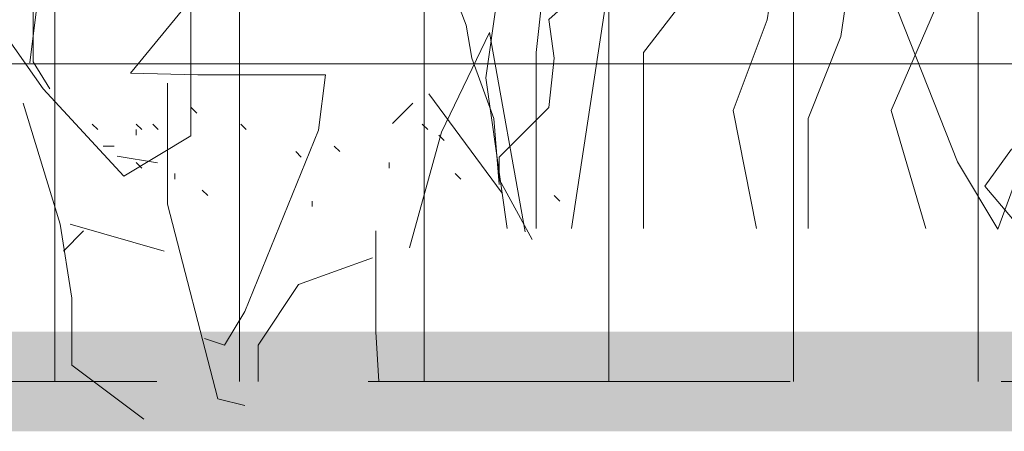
# Model space of a CAD drawing. Header units: millimetres. Extents: x 16698 to 93787, y -21104 to 39413.
# Tile 98 of 256: x 24619 to 24648, y 9746 to 9758. Entities that reach past the tile are written whole.
import ezdxf

# ---------------------------------------------------------------- set-up
doc = ezdxf.new("R2010")
doc.units = ezdxf.units.MM
doc.linetypes.add('HIDDEN', pattern=[9.525, 6.35, -3.175])
for name, color, linetype, lineweight in [('!MODUS_OPIS', 3, 'Continuous', 13), ('__MODUS_ŚCIANY', 2, 'Continuous', 35), ('_MODUS - zielen', 66, 'Continuous', 9), ('Hatch', 4, 'Continuous', 5)]:
    doc.layers.add(name, color=color, linetype=linetype, lineweight=lineweight)

msp = doc.modelspace()

# ---------------------------------------------------------------- hatches: boundary and pattern name
at = {"layer": 'Hatch', "ltscale": 2, "true_color": 0xc7c7c7}
h = msp.add_hatch(dxfattribs=at)
h.set_pattern_fill('GRATE', color=9, scale=7, angle=90)
h.paths.add_polyline_path([(24866.08516, 9993.23322), (25012.58516, 9993.23322), (25012.58516, 9747.23322), (24548.33412, 9747.23322), (24548.33412, 9824.23322), (24866.08516, 9824.23322)])

# ---------------------------------------------------------------- linework, layer by layer
at = {"layer": '!MODUS_OPIS', "linetype": 'HIDDEN', "ltscale": 2}
msp.add_lwpolyline([(25137.17444, 9747.23322), (24244.37684, 9747.23322)], dxfattribs=at)
at = {"layer": '__MODUS_ŚCIANY', "ltscale": 2, "const_width": 3}
msp.add_lwpolyline([(24476.35722, 9747.23322), (25137.17444, 9747.23322)], dxfattribs=at)
at = {"layer": '_MODUS - zielen', "transparency": 33554687}
for p, q in [((24634.23347, 9757.13156, -6681.00084), (24634.72427, 9761.57495, -6681.00084)), ((24641.18656, 9758.10911, -6681.00084), (24641.67736, 9761.33797, -6681.00084)), ((24643.39519, 9757.60552, -6681.00084), (24643.88599, 9760.83438, -6681.00084)), ((24632.72015, 9756.36138, -6681.00084), (24633.21095, 9759.85684, -6681.00084)), ((24635.29894, 9751.83284, -6681.00084), (24636.44209, 9759.35326, -6681.00084)), ((24637.46461, 9757.13156, -6681.00084), (24639.18243, 9759.35326, -6681.00084)), ((24644.90851, 9755.38383, -6681.00084), (24646.62633, 9759.35326, -6681.00084)), ((24640.16404, 9755.38383, -6681.00084), (24641.18656, 9758.10911, -6681.00084)), ((24631.38587, 9754.73323, -6683.45662), (24632.82587, 9757.73323, -6683.45662)), ((24632.82587, 9757.73323, -6683.45662), (24633.90587, 9751.73323, -6683.45662)), ((24642.41357, 9755.14685, -6681.00084), (24643.39519, 9757.60552, -6681.00084)), ((24634.23347, 9751.83284, -6681.00084), (24634.23347, 9757.13156, -6681.00084)), ((24637.46461, 9751.83284, -6681.00084), (24637.46461, 9757.13156, -6681.00084)), ((24633.36144, 9751.83284, -6681.00084), (24632.72015, 9756.36138, -6681.00084)), ((24633.21095, 9752.89554, -6681.00084), (24631.00232, 9755.88742, -6681.00084)), ((24640.86446, 9751.83284, -6681.00084), (24640.16404, 9755.38383, -6681.00084)), ((24645.95913, 9751.83284, -6681.00084), (24644.90851, 9755.38383, -6681.00084)), ((24642.41357, 9751.83284, -6681.00084), (24642.41357, 9755.14685, -6681.00084)), ((24630.42587, 9751.25323, -6683.45662), (24631.38587, 9754.73323, -6683.45662))]:
    msp.add_line(p, q, dxfattribs=at)
for points in [[(24624.65632, 9770.99165), (24620.91723, 9766.14067), (24620.91723, 9764.11939), (24621.42269, 9763.71518), (24621.82663, 9762.30033), (24623.84738, 9761.28969), (24623.84738, 9754.61966), (24621.82663, 9753.40678), (24619.40087, 9756.03451), (24617.68254, 9758.46), (24617.68254, 9763.51295), (24619.60284, 9764.92806), (24620.61375, 9764.52359)], [(24625.26223, 9764.89931), (24620.00678, 9760.65464), (24619.1989, 9758.43125), (24618.99693, 9756.8143)], [(24621.21966, 9763.31098), (24619.09739, 9761.28969), (24619.09739, 9756.84292), (24619.60284, 9756.03451)], [(24626.27314, 9762.87803), (24625.26223, 9760.45254), (24622.0286, 9756.51108), (24624.04935, 9756.46059), (24627.88996, 9756.46059), (24627.68799, 9754.79302), (24625.4642, 9749.33587), (24624.85829, 9748.32522), (24624.25238, 9748.52732)], [(24623.13996, 9756.20786), (24623.13996, 9752.56976), (24624.65632, 9746.70814), (24625.4642, 9746.50604)], [(24618.79496, 9755.60156), (24619.90633, 9751.96346), (24620.25951, 9749.74007), (24620.25951, 9747.71878), (24622.43254, 9746.10184)], [(24630.51755, 9755.60156), (24629.91164, 9754.99512)], [(24621.62466, 9754.01322), (24622.83754, 9753.81099)], [(24620.20981, 9751.96346), (24623.03951, 9751.15492)], [(24620.61375, 9751.76135), (24620.00678, 9751.15492)], [(24629.40632, 9751.76135), (24629.40632, 9748.72943), (24629.49927, 9747.23322)], [(24629.3048, 9750.95281), (24627.08208, 9750.14427), (24625.8692, 9748.32522), (24625.8692, 9747.23322)]]:
    msp.add_lwpolyline(points, dxfattribs=at)
at = {"layer": '_MODUS - zielen', "transparency": 33554687, "elevation": -6681.00084}
for points in [[(24647.5184, 9766.57268), (24645.29567, 9766.57268), (24644.58825, 9763.54088), (24644.58825, 9759.70055), (24646.91249, 9753.83879), (24648.12536, 9751.81764), (24649.54021, 9755.65798), (24650.55112, 9760.10475), (24647.92339, 9764.95573), (24648.5293, 9766.57268), (24648.73127, 9766.57268)], [(24633.12281, 9753.15655), (24632.95735, 9755.14211), (24632.29549, 9756.96221), (24632.13003, 9757.95499), (24631.30271, 9760.10601), (24629.97901, 9760.27148), (24628.98623, 9761.0988)], [(24633.12281, 9753.15655), (24633.12281, 9753.98387), (24634.61198, 9755.47304), (24634.77745, 9756.96221), (24634.61198, 9758.12045), (24636.26662, 9759.60962), (24636.76301, 9761.0988), (24638.08672, 9761.0988)], [(24648.53768, 9754.21884), (24651.16541, 9754.21884), (24652.78222, 9755.9369), (24653.59116, 9754.52206), (24653.59116, 9751.28816), (24649.95253, 9750.47962), (24647.7298, 9753.10721), (24648.53768, 9754.21884)], [(24624.02232, 9755.30757), (24623.85686, 9755.47304), (24623.85686, 9755.47304)], [(24621.04398, 9754.81118), (24620.87852, 9754.97665), (24620.87852, 9754.97665)], [(24622.36769, 9754.81118), (24622.20222, 9754.97665), (24622.20222, 9754.97665)], [(24622.20222, 9754.64572), (24622.20222, 9754.81118), (24622.20222, 9754.81118)], [(24622.86408, 9754.81118), (24622.69861, 9754.97665), (24622.69861, 9754.97665)], [(24625.51149, 9754.81118), (24625.34603, 9754.97665), (24625.34603, 9754.97665)], [(24630.97179, 9754.81118), (24630.80632, 9754.97665), (24630.80632, 9754.97665)], [(24631.46818, 9754.48026), (24631.30271, 9754.64572), (24631.30271, 9754.64572)], [(24621.37491, 9754.31479), (24621.20944, 9754.31479), (24621.20944, 9754.31479)], [(24621.54037, 9754.31479), (24621.37491, 9754.31479), (24621.37491, 9754.31479)], [(24627.16613, 9753.98387), (24627.00066, 9754.14933), (24627.00066, 9754.14933)], [(24628.32437, 9754.14933), (24628.15891, 9754.31479), (24628.15891, 9754.31479)], [(24622.36769, 9753.65294), (24622.20222, 9753.8184), (24622.20222, 9753.8184)], [(24629.81354, 9753.65294), (24629.81354, 9753.8184), (24629.81354, 9753.8184)], [(24623.36047, 9753.32201), (24623.36047, 9753.48748), (24623.36047, 9753.48748)], [(24631.96457, 9753.32201), (24631.7991, 9753.48748), (24631.7991, 9753.48748)], [(24634.11559, 9751.50191), (24633.12281, 9753.32201), (24633.12281, 9753.32201)], [(24624.35325, 9752.82562), (24624.18779, 9752.99109), (24624.18779, 9752.99109)], [(24634.94291, 9752.66016), (24634.77745, 9752.82562), (24634.77745, 9752.82562)], [(24627.49705, 9752.4947), (24627.49705, 9752.66016), (24627.49705, 9752.66016)]]:
    msp.add_lwpolyline(points, dxfattribs=at)

doc.saveas('drawing.dxf')
